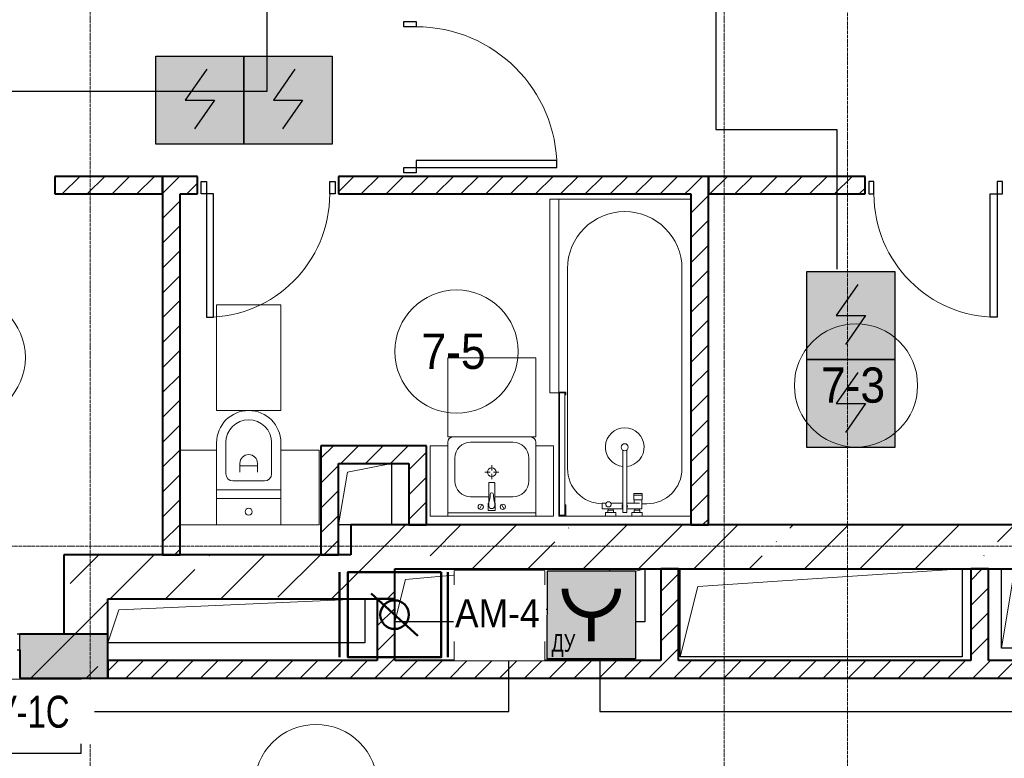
# Model space of a CAD drawing. Header units: millimetres. Extents: x -816133 to 919604, y 87941 to 147341.
# Tile 235 of 256: x 146385 to 151976, y 130627 to 134823. Entities that reach past the tile are written whole.
import ezdxf
from ezdxf.enums import TextEntityAlignment as Align

# ---------------------------------------------------------------- set-up
doc = ezdxf.new("R2010")
doc.units = ezdxf.units.MM
doc.set_wipeout_variables(frame=1)
doc.linetypes.add('ADSK_Линия сетки', pattern=[25, 20, -2.5, 0, -2.5])
doc.linetypes.add('Линия сетки', pattern=[25, 20, -2.5, 0, -2.5])
for name, color, linetype, lineweight in [('_АПС_Оборудование', 1, 'Continuous', 30), ('A-000-M_MASS', 7, 'Continuous', 18), ('A-010-A_ROOM', 7, 'Continuous', 20), ('A-200-M_WALL', 7, 'Continuous', 18), ('A-200-M_WALL_EXT', 7, 'Continuous', 18), ('A-200-M_WALL_INT', 7, 'Continuous', 18), ('A-200-M_WALL_PAT', 7, 'Continuous', 40), ('A-325-M_DOOR', 7, 'Continuous', 18), ('A-700-M_FFE', 7, 'Continuous', 18), ('M-520-M_DRAINAGE_FW', 7, 'Continuous', 18), ('RC-Извещатели_пожарные', 1, 'Continuous', 30), ('Z-030-M_GRID', 7, 'Continuous', 9), ('Графика', 253, 'Continuous', 20), ('СОУЭ', 1, 'Continuous', 30), ('СС-011-ПОЖ-СИГНАЛИЗАЦИЯ', 1, 'Continuous', 30)]:
    doc.layers.add(name, color=color, linetype=linetype, lineweight=lineweight)
for name, color, linetype in [('EI_HATCH_GALV', 7, 'Continuous'), ('АПС', 5, 'Continuous'), ('АПС_Оборудование', 1, 'Continuous')]:
    doc.layers.add(name, color=color, linetype=linetype)
doc.styles.add('Arial', font='arial.ttf', dxfattribs={"width": 0.9, "height": 700})
doc.styles.add('Arial Narrow', font='ARIALN.TTF', dxfattribs={"width": 0.9, "height": 600})
doc.styles.add('Arial_2', font='arial.ttf', dxfattribs={"width": 0.9, "height": 400})

# ---------------------------------------------------------------- blocks, each defined once
blk = doc.blocks.new('13эт')
at = {"layer": 'A-200-M_WALL_PAT', "lineweight": 18}
h = blk.add_hatch(color=9, dxfattribs=at)
h.paths.add_polyline_path([(422195.4, 131082.9), (422195.4, 131332.9), (421695.2, 131332.9), (421695.2, 131082.9)])
h.paths.add_polyline_path([(420595.2, 131082.9), (420595.2, 131332.9), (420395.2, 131332.9), (420395.2, 131082.9)])
at = {"layer": 'A-000-M_MASS', "color": 9}
for p, q in [((423555.4, 132252.9), (423805.4, 132302.9)), ((423505.4, 131952.9), (423555.4, 132252.9)), ((423885.4, 131642.9), (424555.4, 131702.9)), ((425045.4, 131402.9), (425085.4, 131662.9)), ((425085.4, 131662.9), (425245.4, 131702.9)), ((425545.4, 131602.9), (427045.4, 131702.9)), ((423825.4, 131402.9), (423885.4, 131642.9)), ((425445.4, 131202.9), (425545.4, 131602.9)), ((427270.4, 131252.9), (427332.9, 131640.4)), ((422257.9, 131470.4), (423655.4, 131532.9)), ((422195.4, 131282.9), (422257.9, 131470.4))]:
    blk.add_line(p, q, dxfattribs=at)
at = {"layer": 'A-000-M_MASS', "color": 9, "lineweight": 30}
for p, q in [((423805.4, 132302.9), (423805.4, 131952.9)), ((423575.4, 131952.9), (423505.4, 131952.9)), ((424555.4, 131702.9), (424555.4, 131402.9)), ((425045.4, 131402.9), (425045.4, 131702.9)), ((425245.4, 131702.9), (425245.4, 131402.9)), ((425445.4, 131202.9), (425445.4, 131702.9)), ((427045.4, 131702.9), (427045.4, 131202.9)), ((427270.4, 131252.9), (427270.4, 131702.9)), ((423655.4, 131532.9), (423655.4, 131282.9)), ((424555.4, 131402.9), (423825.4, 131402.9)), ((425245.4, 131402.9), (425045.4, 131402.9)), ((423655.4, 131282.9), (422195.4, 131282.9)), ((427045.4, 131202.9), (425445.4, 131202.9)), ((427520.4, 131252.9), (427270.4, 131252.9))]:
    blk.add_line(p, q, dxfattribs=at)
at = {"layer": 'A-010-A_ROOM', "color": 9}
for centre in [(424175.2, 132937.6), (421377.7, 132903.8), (426443.4, 132745.7), (423377.5, 130469.6)]:
    blk.add_circle(centre, 350, dxfattribs=at)
at = {"layer": 'A-200-M_WALL', "color": 9, "lineweight": 40}
for p, q in [((422195.4, 131332.9), (421695.2, 131332.9)), ((422195.4, 131082.9), (422195.4, 131332.9)), ((421695.2, 131242.9), (421695.2, 131082.9)), ((421695.2, 131082.9), (422195.4, 131082.9))]:
    blk.add_line(p, q, dxfattribs=at)
at = {"layer": 'A-200-M_WALL_EXT', "color": 9, "lineweight": 40}
for p, q in [((423825.4, 131952.9), (423575.4, 131952.9)), ((423575.4, 131952.9), (423575.4, 131782.9)), ((428845.4, 131952.9), (423825.4, 131952.9)), ((422195.4, 131782.9), (421945.4, 131782.9)), ((421945.4, 131782.9), (421945.4, 131332.9)), ((423575.4, 131782.9), (422195.4, 131782.9)), ((423825.4, 131702.9), (428845.4, 131702.9)), ((423825.4, 131532.9), (423825.4, 131702.9)), ((422195.4, 131532.9), (423575.4, 131532.9)), ((422195.4, 131082.9), (422195.4, 131532.9)), ((423575.4, 131532.9), (423825.4, 131532.9)), ((421945.4, 131332.9), (421695.2, 131332.9)), ((421695.2, 131242.9), (421695.2, 131082.9)), ((421695.2, 131082.9), (421945.4, 131082.9)), ((421945.4, 131082.9), (422195.4, 131082.9))]:
    blk.add_line(p, q, dxfattribs=at)
at = {"layer": 'A-200-M_WALL_INT', "color": 9, "lineweight": 40}
for p, q in [((422505.4, 133932.9), (421895.4, 133932.9)), ((421895.4, 133932.9), (421895.4, 133832.9)), ((422505.4, 133932.9), (422505.4, 131782.9)), ((422605.4, 133932.9), (422505.4, 133932.9)), ((422505.4, 133832.9), (422505.4, 133932.9)), ((422705.4, 133932.9), (422605.4, 133932.9)), ((422705.4, 133832.9), (422705.4, 133932.9)), ((425505.4, 133932.9), (423505.4, 133932.9)), ((423505.4, 133932.9), (423505.4, 133832.9)), ((425605.4, 133932.9), (425505.4, 133932.9)), ((425605.4, 131952.9), (425605.4, 133932.9)), ((426495.4, 133932.9), (425605.4, 133932.9)), ((425605.4, 133932.9), (425605.4, 133832.9)), ((426495.4, 133832.9), (426495.4, 133932.9)), ((421895.4, 133832.9), (422505.4, 133832.9)), ((422605.4, 131782.9), (422605.4, 133832.9)), ((422605.4, 133832.9), (422705.4, 133832.9)), ((423505.4, 133832.9), (425505.4, 133832.9)), ((425505.4, 133832.9), (425505.4, 131952.9)), ((425605.4, 133832.9), (426495.4, 133832.9)), ((423905.4, 132402.9), (423405.4, 132402.9)), ((423405.4, 132402.9), (423405.4, 132302.9)), ((424005.4, 132402.9), (423905.4, 132402.9)), ((424005.4, 131952.9), (424005.4, 132402.9)), ((423405.4, 132302.9), (423405.4, 131782.9)), ((423505.4, 132302.9), (423905.4, 132302.9)), ((423505.4, 131782.9), (423505.4, 132302.9)), ((423905.4, 132302.9), (423905.4, 131952.9)), ((423905.4, 131952.9), (424005.4, 131952.9)), ((425505.4, 131952.9), (425605.4, 131952.9)), ((422505.4, 131782.9), (422605.4, 131782.9)), ((423405.4, 131782.9), (423505.4, 131782.9)), ((425435.4, 131702.9), (425335.4, 131702.9)), ((425335.4, 131702.9), (425335.4, 131182.9)), ((425435.4, 131182.9), (425435.4, 131702.9)), ((427195.4, 131702.9), (427095.4, 131702.9)), ((427095.4, 131702.9), (427095.4, 131182.9)), ((427195.4, 131182.9), (427195.4, 131702.9)), ((423825.4, 131532.9), (423725.4, 131532.9)), ((423725.4, 131532.9), (423725.4, 131182.9)), ((423825.4, 131182.9), (423825.4, 131532.9)), ((423725.4, 131182.9), (422195.4, 131182.9)), ((422195.4, 131182.9), (422195.4, 131082.9)), ((425335.4, 131182.9), (423825.4, 131182.9)), ((427095.4, 131182.9), (425435.4, 131182.9)), ((428995.4, 131182.9), (427195.4, 131182.9)), ((422195.4, 131082.9), (430495.4, 131082.9))]:
    blk.add_line(p, q, dxfattribs=at)
at = {"layer": 'A-200-M_WALL_PAT', "color": 9, "linetype": 'Continuous', "lineweight": 9}
for p, q in [((421936.7, 133832.9), (422036.7, 133932.9)), ((422078.1, 133832.9), (422178.1, 133932.9)), ((422219.5, 133832.9), (422319.5, 133932.9)), ((422361, 133832.9), (422461, 133932.9)), ((422505.4, 133836), (422602.4, 133932.9)), ((422643.8, 133832.9), (422705.4, 133894.5)), ((423505.4, 133846), (423592.3, 133932.9)), ((423633.8, 133832.9), (423733.8, 133932.9)), ((423775.2, 133832.9), (423875.2, 133932.9)), ((423916.6, 133832.9), (424016.6, 133932.9)), ((424058, 133832.9), (424158, 133932.9)), ((424199.4, 133832.9), (424299.4, 133932.9)), ((424340.9, 133832.9), (424440.9, 133932.9)), ((424482.3, 133832.9), (424582.3, 133932.9)), ((424623.7, 133832.9), (424723.7, 133932.9)), ((424765.1, 133832.9), (424865.1, 133932.9)), ((424906.5, 133832.9), (425006.5, 133932.9)), ((425048, 133832.9), (425148, 133932.9)), ((425189.4, 133832.9), (425289.4, 133932.9)), ((425330.8, 133832.9), (425430.8, 133932.9)), ((425505.4, 133866.1), (425572.2, 133932.9)), ((425613.7, 133832.9), (425713.7, 133932.9)), ((425755.1, 133832.9), (425855.1, 133932.9)), ((425896.5, 133832.9), (425996.5, 133932.9)), ((426037.9, 133832.9), (426137.9, 133932.9)), ((426179.3, 133832.9), (426279.3, 133932.9)), ((426320.8, 133832.9), (426420.8, 133932.9)), ((422502.4, 133832.9), (422505.4, 133836)), ((425472.2, 133832.9), (425505.4, 133866.1)), ((426462.2, 133832.9), (426495.4, 133866.2)), ((422505.4, 133694.5), (422605.4, 133794.5)), ((425505.4, 133724.7), (425605.4, 133824.7)), ((425505.4, 133583.3), (425605.4, 133683.3)), ((422505.4, 133553.1), (422605.4, 133653.1)), ((422505.4, 133411.7), (422605.4, 133511.7)), ((425505.4, 133441.8), (425605.4, 133541.8)), ((425505.4, 133300.4), (425605.4, 133400.4)), ((422505.4, 133270.3), (422605.4, 133370.3)), ((422505.4, 133128.9), (422605.4, 133228.9)), ((425505.4, 133159), (425605.4, 133259)), ((425505.4, 133017.6), (425605.4, 133117.6)), ((422505.4, 132987.4), (422605.4, 133087.4)), ((422505.4, 132846), (422605.4, 132946)), ((425505.4, 132876.2), (425605.4, 132976.2)), ((425505.4, 132734.7), (425605.4, 132834.7)), ((422505.4, 132704.6), (422605.4, 132804.6)), ((422505.4, 132563.2), (422605.4, 132663.2)), ((425505.4, 132593.3), (425605.4, 132693.3)), ((425505.4, 132451.9), (425605.4, 132551.9)), ((422505.4, 132421.7), (422605.4, 132521.7)), ((422505.4, 132280.3), (422605.4, 132380.3)), ((423405.4, 132331.8), (423476.5, 132402.9)), ((423518, 132302.9), (423618, 132402.9)), ((423659.4, 132302.9), (423759.4, 132402.9)), ((423800.8, 132302.9), (423900.8, 132402.9)), ((425505.4, 132310.5), (425605.4, 132410.5)), ((423905.4, 132266.1), (424005.4, 132366.1)), ((423405.4, 132190.4), (423505.4, 132290.4)), ((425505.4, 132169.1), (425605.4, 132269.1)), ((422505.4, 132138.9), (422605.4, 132238.9)), ((423905.4, 132124.7), (424005.4, 132224.7)), ((422505.4, 131997.5), (422605.4, 132097.5)), ((423405.4, 132049), (423505.4, 132149)), ((425505.4, 132027.6), (425605.4, 132127.6)), ((423905.4, 131983.3), (424005.4, 132083.3)), ((423405.4, 131907.5), (423505.4, 132007.5)), ((425572.1, 131952.9), (425605.4, 131986.2)), ((422505.4, 131856.1), (422605.4, 131956.1)), ((423825.4, 131892), (423886.4, 131952.9)), ((424025.5, 131777.7), (424200.7, 131952.9)), ((424265, 131702.9), (424515, 131952.9)), ((424811.3, 131934.9), (424813.6, 131937.3)), ((424893.6, 131702.9), (425143.6, 131952.9)), ((425207.9, 131702.9), (425457.9, 131952.9)), ((425522.2, 131702.9), (425772.2, 131952.9)), ((426068.5, 131934.9), (426086.5, 131952.9)), ((426150.9, 131702.9), (426400.9, 131952.9)), ((426465.2, 131702.9), (426715.2, 131952.9)), ((426779.5, 131702.9), (427029.5, 131952.9)), ((427247.2, 131856.3), (427343.8, 131952.9)), ((423575.4, 131642), (423825.4, 131892)), ((423422.2, 131782.9), (423505.4, 131866.1)), ((424579.3, 131702.9), (424732.7, 131856.3)), ((425989.9, 131856.3), (425992.3, 131858.7)), ((421982.5, 131620.6), (422144.8, 131782.9)), ((422209.2, 131532.9), (422459.2, 131782.9)), ((422573.7, 131782.9), (422605.4, 131814.6)), ((422768.3, 131777.7), (422770.6, 131780.1)), ((422837.8, 131532.9), (423087.8, 131782.9)), ((423161.1, 131542), (423402.1, 131782.9)), ((425836.5, 131702.9), (425911.3, 131777.7)), ((427168.6, 131777.7), (427171, 131780.1)), ((422523.5, 131532.9), (422689.7, 131699.2)), ((425335.4, 131574.8), (425435.4, 131674.8)), ((427095.4, 131637.7), (427160.6, 131702.9)), ((423466.4, 131532.9), (423575.4, 131642)), ((427095.4, 131496.3), (427195.4, 131596.3)), ((423780.7, 131532.9), (423825.4, 131577.6)), ((421945.4, 131269.2), (422195.4, 131519.2)), ((423725.4, 131520.4), (423737.9, 131532.9)), ((425335.4, 131433.4), (425435.4, 131533.4)), ((423725.4, 131379), (423825.4, 131479)), ((427095.4, 131354.9), (427195.4, 131454.9)), ((425335.4, 131291.9), (425435.4, 131391.9)), ((423725.4, 131237.6), (423825.4, 131337.6)), ((421759.2, 131082.9), (421945.4, 131269.2)), ((427095.4, 131213.5), (427195.4, 131313.5)), ((425367.8, 131182.9), (425435.4, 131250.5)), ((422073.5, 131082.9), (422139.6, 131149.1)), ((422195.4, 131121.8), (422256.5, 131182.9)), ((422298, 131082.9), (422398, 131182.9)), ((422439.4, 131082.9), (422539.4, 131182.9)), ((422580.8, 131082.9), (422680.8, 131182.9)), ((422722.2, 131082.9), (422822.2, 131182.9)), ((422863.7, 131082.9), (422963.7, 131182.9)), ((423005.1, 131082.9), (423105.1, 131182.9)), ((423146.5, 131082.9), (423246.5, 131182.9)), ((423287.9, 131082.9), (423387.9, 131182.9)), ((423429.3, 131082.9), (423529.3, 131182.9)), ((423570.8, 131082.9), (423670.8, 131182.9)), ((423712.2, 131082.9), (423812.2, 131182.9)), ((423812.2, 131182.9), (423825.4, 131196.2)), ((423853.6, 131082.9), (423953.6, 131182.9)), ((423995, 131082.9), (424095, 131182.9)), ((424136.4, 131082.9), (424236.4, 131182.9)), ((424277.9, 131082.9), (424377.9, 131182.9)), ((424419.3, 131082.9), (424519.3, 131182.9)), ((424560.7, 131082.9), (424660.7, 131182.9)), ((424702.1, 131082.9), (424802.1, 131182.9)), ((424843.6, 131082.9), (424943.6, 131182.9)), ((424985, 131082.9), (425085, 131182.9)), ((425126.4, 131082.9), (425226.4, 131182.9)), ((425267.8, 131082.9), (425367.8, 131182.9)), ((425409.2, 131082.9), (425509.2, 131182.9)), ((425550.7, 131082.9), (425650.7, 131182.9)), ((425692.1, 131082.9), (425792.1, 131182.9)), ((425833.5, 131082.9), (425933.5, 131182.9)), ((425974.9, 131082.9), (426074.9, 131182.9)), ((426116.3, 131082.9), (426216.3, 131182.9)), ((426257.8, 131082.9), (426357.8, 131182.9)), ((426399.2, 131082.9), (426499.2, 131182.9)), ((426540.6, 131082.9), (426640.6, 131182.9)), ((426682, 131082.9), (426782, 131182.9)), ((426823.4, 131082.9), (426923.4, 131182.9)), ((426964.9, 131082.9), (427064.9, 131182.9)), ((427106.3, 131082.9), (427206.3, 131182.9)), ((427247.7, 131082.9), (427347.7, 131182.9))]:
    blk.add_line(p, q, dxfattribs=at)
at = {"layer": 'A-325-M_DOOR', "color": 9, "lineweight": 30}
for p, q in [((423875.4, 134812.9), (423945.4, 134812.9)), ((423875.4, 134782.9), (423875.4, 134812.9)), ((423945.4, 134782.9), (423875.4, 134782.9)), ((423945.4, 134812.9), (423945.4, 134782.9)), ((424745.4, 134022.9), (423945.4, 134022.9)), ((423945.4, 134022.9), (423945.4, 133982.9)), ((424745.4, 133982.9), (424745.4, 134022.9)), ((423875.4, 133982.9), (423945.4, 133982.9)), ((423875.4, 133952.9), (423875.4, 133982.9)), ((423945.4, 133952.9), (423875.4, 133952.9)), ((423945.4, 133982.9), (424745.4, 133982.9)), ((423945.4, 133982.9), (424745.4, 133982.9)), ((423945.4, 133982.9), (423945.4, 133952.9)), ((422725.4, 133902.9), (422755.4, 133902.9)), ((422725.4, 133832.9), (422725.4, 133902.9)), ((422755.4, 133902.9), (422755.4, 133832.9)), ((423455.4, 133832.9), (423455.4, 133902.9)), ((423455.4, 133902.9), (423485.4, 133902.9)), ((423485.4, 133902.9), (423485.4, 133832.9)), ((426545.4, 133902.9), (426515.4, 133902.9)), ((426515.4, 133902.9), (426515.4, 133832.9)), ((426545.4, 133832.9), (426545.4, 133902.9)), ((427275.4, 133902.9), (427245.4, 133902.9)), ((427245.4, 133902.9), (427245.4, 133832.9)), ((427275.4, 133832.9), (427275.4, 133902.9)), ((422755.4, 133832.9), (422725.4, 133832.9)), ((422755.4, 133832.9), (422755.4, 133132.9)), ((422795.4, 133832.9), (422755.4, 133832.9)), ((422755.4, 133832.9), (422755.4, 133132.9)), ((422795.4, 133132.9), (422795.4, 133832.9)), ((423485.4, 133832.9), (423455.4, 133832.9)), ((426515.4, 133832.9), (426545.4, 133832.9)), ((427205.4, 133832.9), (427245.4, 133832.9)), ((427205.4, 133132.9), (427205.4, 133832.9)), ((427245.4, 133832.9), (427245.4, 133132.9)), ((427245.4, 133832.9), (427245.4, 133132.9)), ((427245.4, 133832.9), (427275.4, 133832.9)), ((422755.4, 133132.9), (422795.4, 133132.9)), ((427245.4, 133132.9), (427205.4, 133132.9)), ((421695.2, 131332.9), (421680.2, 131332.9)), ((421695.2, 131242.9), (421695.2, 131332.9)), ((421680.2, 131242.9), (421695.2, 131242.9))]:
    blk.add_line(p, q, dxfattribs=at)
at = {"layer": 'A-325-M_DOOR', "color": 9, "lineweight": 9}
for centre, radius, start, end in [((423945.4, 133982.9), 800, 0, 90), ((422755.4, 133832.9), 700, 270, 0), ((427245.4, 133832.9), 700, 180, 270)]:
    blk.add_arc(centre, radius, start, end, dxfattribs=at)
at = {"layer": 'A-700-M_FFE', "color": 9, "lineweight": 9}
for p, q in [((424755.4, 133802.9), (424705.4, 133802.9)), ((424705.4, 133802.9), (424705.4, 132702.9)), ((424755.4, 132707.8), (424755.4, 133802.9)), ((423177.9, 133202.9), (422812.9, 133202.9)), ((422812.9, 133202.9), (422812.9, 132602.9)), ((423177.9, 132602.9), (423177.9, 133202.9)), ((424625.4, 132902.7), (424125.4, 132902.7)), ((424125.4, 132902.7), (424125.4, 132452.7)), ((424625.4, 132452.7), (424625.4, 132902.7)), ((424705.4, 132702.9), (424755.3, 132702.9)), ((422812.9, 132602.9), (423177.9, 132602.9)), ((424125.4, 132452.7), (424625.4, 132452.7)), ((422812.9, 132377.9), (422605.4, 132377.9)), ((423395.4, 132377.9), (423177.9, 132377.9)), ((423395.4, 131952.9), (423395.4, 132377.9)), ((424125.4, 132402.7), (424025.4, 132402.7)), ((424025.4, 132402.7), (424025.4, 132002.7)), ((424125.4, 132002.7), (424125.4, 132402.7)), ((424725.4, 132402.7), (424625.4, 132402.7)), ((424625.4, 132402.7), (424625.4, 132002.7)), ((424725.4, 132002.7), (424725.4, 132402.7)), ((424025.4, 132002.7), (424125.4, 132002.7)), ((424625.4, 132002.7), (424725.4, 132002.7)), ((422605.4, 131952.9), (422812.9, 131952.9)), ((423177.9, 131952.9), (423395.4, 131952.9))]:
    blk.add_line(p, q, dxfattribs=at)
at = {"layer": 'M-520-M_DRAINAGE_FW', "color": 9}
for p, q in [((425505.4, 133802.9), (424755.4, 133802.9)), ((424805.4, 132272.9), (424805.4, 133407.9)), ((425455.4, 133407.9), (425455.4, 132272.9)), ((424795.4, 132707.9), (424755.3, 132707.9)), ((424755.3, 132707.9), (424755.3, 132692.9)), ((424755.3, 132692.9), (424760.3, 132692.9)), ((424755.4, 132692.9), (424755.4, 132017.9)), ((424760.3, 132692.9), (424760.3, 132702.9)), ((424760.3, 132702.9), (424790.4, 132702.9)), ((424760.3, 132702.9), (424760.3, 132007.9)), ((424790.4, 132702.9), (424760.3, 132702.9)), ((424790.4, 132702.9), (424790.4, 132692.9)), ((424790.4, 132007.9), (424790.4, 132702.9)), ((424790.4, 132692.9), (424795.4, 132692.9)), ((424795.4, 132692.9), (424795.4, 132707.9)), ((422812.9, 132152.9), (422812.9, 132420.4)), ((422865.4, 132420.4), (422865.4, 132242.9)), ((423125.4, 132242.9), (423125.4, 132420.4)), ((423177.9, 132420.4), (423177.9, 132152.9)), ((424125.4, 132402.7), (424125.4, 132422.7)), ((424255.4, 132422.7), (424495.4, 132422.7)), ((424625.4, 132422.7), (424625.4, 132402.7)), ((425119.1, 132378), (425119.1, 132022.9)), ((425141.7, 132022.9), (425141.7, 132378)), ((424165.4, 132202.7), (424165.4, 132332.7)), ((424585.4, 132332.7), (424585.4, 132202.7)), ((422945.4, 132302.9), (422945.4, 132252.9)), ((422945.4, 132287.9), (423045.4, 132287.9)), ((423045.4, 132252.9), (423045.4, 132302.9)), ((424375.4, 132292.7), (424375.4, 132262.7)), ((424365.4, 132252.7), (424335.4, 132252.7)), ((424375.4, 132212.7), (424375.4, 132242.7)), ((424415.4, 132252.7), (424385.4, 132252.7)), ((422905.4, 132202.9), (423085.4, 132202.9)), ((424358.4, 132075.8), (424358.4, 132190.6)), ((424361.4, 132193.6), (424389.4, 132193.6)), ((424392.4, 132190.6), (424392.4, 132075.8)), ((423177.9, 132152.9), (422812.9, 132152.9)), ((422812.9, 132102.9), (422812.9, 132152.9)), ((422812.9, 132152.9), (423177.9, 132152.9)), ((422812.9, 132102.9), (423177.9, 132102.9)), ((422812.9, 131952.9), (422812.9, 132102.9)), ((423177.9, 132102.9), (422812.9, 132102.9)), ((423177.9, 132152.9), (423177.9, 132102.9)), ((423177.9, 132102.9), (423177.9, 131952.9)), ((424358.4, 132112.7), (424255.4, 132112.7)), ((424495.4, 132112.7), (424392.4, 132112.7)), ((425181.5, 132132), (425181.5, 132123)), ((425228.5, 132132), (425181.5, 132132)), ((425181.5, 132123), (425181.5, 132095.4)), ((425228.5, 132123), (425181.5, 132123)), ((425181.5, 132123), (425228.5, 132123)), ((425228.5, 132123), (425228.5, 132132)), ((425228.5, 132095.4), (425228.5, 132123)), ((424305.7, 132042.5), (424319.8, 132069.1)), ((424355.4, 132075.8), (424358.4, 132075.8)), ((424355.4, 132035.8), (424355.4, 132075.8)), ((424358.4, 132062.7), (424358.4, 132075.8)), ((424392.4, 132075.8), (424392.4, 132062.7)), ((424392.4, 132075.8), (424395.4, 132075.8)), ((424395.4, 132075.8), (424395.4, 132035.8)), ((424445.1, 132042.5), (424431, 132069.1)), ((424795.4, 132067.9), (424790.4, 132067.9)), ((424790.4, 132067.9), (424790.4, 132007.9)), ((424795.4, 132002.9), (424795.4, 132067.9)), ((425024.7, 132076.7), (425001.3, 132076.7)), ((425001.3, 132076.7), (425001.3, 132045)), ((425001.3, 132045), (425119.1, 132045)), ((425064, 132045), (425037.1, 132045)), ((425037.1, 132045), (425037.1, 132036.9)), ((425119.1, 132076.7), (425051.7, 132076.7)), ((425064, 132036.9), (425064, 132045)), ((425213.7, 132076.7), (425141.7, 132076.7)), ((425141.7, 132045), (425213.7, 132045)), ((425181.5, 132095.4), (425228.5, 132095.4)), ((425183.8, 132095.4), (425183.8, 132076.7)), ((425226.6, 132095.4), (425183.8, 132095.4)), ((425186.8, 132045), (425186.8, 132036.9)), ((425213.7, 132045), (425186.8, 132045)), ((425213.7, 132045), (425226.6, 132045)), ((425213.7, 132036.9), (425213.7, 132045)), ((425226.6, 132045), (425226.6, 132095.4)), ((425255.4, 132072.9), (425226.6, 132072.9)), ((424125.4, 132022.7), (424625.4, 132022.7)), ((424625.4, 132002.7), (424125.4, 132002.7)), ((424395.4, 132035.8), (424355.4, 132035.8)), ((424760.3, 132017.9), (424755.4, 132017.9)), ((424755.4, 132017.9), (424755.4, 132002.9)), ((424755.4, 132002.9), (424795.4, 132002.9)), ((424760.3, 132007.9), (424760.3, 132017.9)), ((424790.4, 132007.9), (424760.3, 132007.9)), ((424760.3, 132007.9), (424790.4, 132007.9)), ((424795.4, 132002.9), (425020.6, 132002.9)), ((425080.4, 132022.9), (425020.6, 132022.9)), ((425020.6, 132022.9), (425020.6, 132002.9)), ((425020.6, 132002.9), (425080.4, 132002.9)), ((425066.4, 132036.9), (425034.4, 132036.9)), ((425034.4, 132036.9), (425034.4, 132022.9)), ((425034.4, 132022.9), (425066.4, 132022.9)), ((425037.1, 132036.9), (425064, 132036.9)), ((425066.4, 132022.9), (425066.4, 132036.9)), ((425080.4, 132002.9), (425080.4, 132022.9)), ((425080.4, 132002.9), (425170.4, 132002.9)), ((425119.1, 132022.9), (425141.7, 132022.9)), ((425170.4, 132022.9), (425170.4, 132002.9)), ((425230.2, 132022.9), (425170.4, 132022.9)), ((425170.4, 132002.9), (425230.2, 132002.9)), ((425184.4, 132036.9), (425184.4, 132022.9)), ((425216.4, 132036.9), (425184.4, 132036.9)), ((425184.4, 132022.9), (425216.4, 132022.9)), ((425186.8, 132036.9), (425213.7, 132036.9)), ((425216.4, 132022.9), (425216.4, 132036.9)), ((425230.2, 132002.9), (425230.2, 132022.9)), ((425230.2, 132002.9), (425505.4, 132002.9)), ((423177.9, 131952.9), (422812.9, 131952.9))]:
    blk.add_line(p, q, dxfattribs=at)
for centre, radius, start, end in [((425130.4, 133407.9), 325, 0, 180), ((422995.4, 132420.4), 182.5, 0, 180), ((422995.4, 132420.4), 130, 0, 180), ((425130.4, 132394.5), 110, 275.916, 264.084), ((424155.4, 132422.7), 30, 90, 180), ((424595.4, 132422.7), 30, 0, 90), ((424255.4, 132332.7), 90, 90, 180), ((424495.4, 132332.7), 90, 0, 90), ((425130.4, 132394.5), 20, 0, 180), ((425130.4, 132394.5), 20, 180, 0), ((425130.4, 132394.5), 20, 235.4667, 304.5333), ((422995.4, 132302.9), 50, 0, 180), ((424375.4, 132252.7), 25, 0, 180), ((425005.4, 132272.9), 200, 180, 268.8143), ((425255.4, 132272.9), 200, 270, 0), ((422905.4, 132242.9), 40, 180, 270), ((423085.4, 132242.9), 40, 270, 0), ((424375.4, 132252.7), 25, 180, 0), ((424255.4, 132202.7), 90, 180, 270), ((424361.4, 132190.6), 3, 90, 180), ((424361.4, 132190.6), 3, 105, 165), ((424389.4, 132190.6), 3, 0, 90), ((424389.4, 132190.6), 3, 15, 75), ((424495.4, 132202.7), 90, 270, 0), ((424157.8, 132132.6), 208.5, 344.1823, 358.4054), ((424375.4, 132126.8), 9.19, 0, 180), ((424593, 132132.6), 208.5, 181.5946, 195.8177), ((422995.4, 132027.9), 20, 0, 180), ((424312.7, 132055.8), 15, 0, 180), ((424312.7, 132055.8), 15, 180, 0), ((424375.4, 132062.7), 17, 180, 0), ((424438.1, 132055.8), 15, 0, 180), ((424438.1, 132055.8), 15, 180, 0), ((425038.2, 132070.1), 15, 0, 180), ((425038.2, 132070.1), 15, 154.0483, 25.9517), ((425038.2, 132070.1), 15, 180, 0), ((425130.4, 132059), 15.5, 137.0093, 222.9907), ((425130.4, 132059), 15.5, 317.0093, 42.9907), ((422995.4, 132027.9), 20, 180, 0)]:
    blk.add_arc(centre, radius, start, end, dxfattribs=at)
at = {"layer": 'Z-030-M_GRID', "color": 9, "linetype": 'Линия сетки'}
for p, q in [((422095.4, 117558.7), (422095.4, 138582.9)), ((425695.4, 117558.7), (425695.4, 138582.9)), ((426395.4, 118828.7), (426395.4, 138582.9))]:
    blk.add_line(p, q, dxfattribs=at)
at = {"layer": 'Z-030-M_GRID', "color": 9, "linetype": 'ADSK_Линия сетки'}
blk.add_line((443695.4, 131832.9), (399384.3, 131832.9), dxfattribs=at)
at = {"layer": 'A-010-A_ROOM', "color": 9, "style": 'Arial_2', "width": 0.9}
for s, p in [('7-5', (423976.8, 132839.4)), ('7-3', (426245, 132647.4))]:
    blk.add_text(s, height=200, dxfattribs=at).set_placement(p)
blk = doc.blocks.new('ам4')
at = {"layer": '_АПС_Оборудование', "lineweight": 40, "ltscale": 100}
blk.add_lwpolyline([(445834.7, -194247.6), (445326.6, -194247.6), (445326.6, -193739.5), (445834.7, -193739.5)], close=True, dxfattribs=at)
blk.add_wipeout([(445326.6, -193739.5), (445834.7, -193739.5), (445834.7, -194247.6), (445326.6, -194247.6)]).dxf.layer = 'АПС_Оборудование'
at = {"layer": '_АПС_Оборудование', "ltscale": 100, "insert": (445582.8, -193981), "char_height": 160, "attachment_point": 5, "style": 'Arial', "bg_fill": 2}
blk.add_mtext_dynamic_manual_height_columns('\\pxi-0.17961;АМ-4', width=362.997, gutter_width=174693.8, heights=[0], dxfattribs=at)
blk = doc.blocks.new('_МДУ')
at = {"color": 1}
blk.add_wipeout([(-350, 175), (350, 175), (350, -175), (-350, -175)], dxfattribs=at)
at = {"layer": 'АПС', "color": 1, "lineweight": 30, "ltscale": 200}
blk.add_lwpolyline([(350, 175), (-350, 175), (-350, -175), (350, -175)], close=True, dxfattribs=at)
at = {"layer": 'АПС', "color": 0, "lineweight": 30, "ltscale": 200, "insert": (3.3, -0.1), "char_height": 150.98, "width": 668.294, "attachment_point": 5, "style": 'Arial Narrow', "bg_fill": 2}
blk.add_mtext('МДУ-1С', dxfattribs=at)
blk = doc.blocks.new('ИП 212-64 прот.R3')
at = {"layer": 'EI_HATCH_GALV', "lineweight": 30, "true_color": 0xffffff}
h = blk.add_hatch(color=7, dxfattribs=at)
h.dxf.hatch_style = 1
h.paths.add_polyline_path([(-2.5, 2.5), (2.5, 2.5), (2.5, -2.5), (-2.5, -2.5)])
at = {"color": 1, "linetype": 'ByBlock', "lineweight": -2}
for p, q in [((0.397, 1.766), (-0.83, 0)), ((-0.83, 0), (0.829, 0)), ((0.829, 0), (-0.306, -1.637))]:
    blk.add_line(p, q, dxfattribs=at)
at = {"color": 1, "linetype": 'ByBlock', "lineweight": -2, "ltscale": 0.1}
blk.add_lwpolyline([(-2.5, 2.5), (2.5, 2.5), (2.5, -2.5), (-2.5, -2.5)], close=True, dxfattribs=at)
blk = doc.blocks.new('УДП')
at = {"color": 30}
blk.add_wipeout([(324222.7, -148669), (324222.3, -149169), (323722.3, -149168.6), (323722.7, -148668.6)], dxfattribs=at).dxf.layer = 'RC-Извещатели_пожарные'
blk.add_wipeout([(323722.3, -149168.6), (323722.7, -148668.6), (324222.7, -148669), (324222.3, -149169)], dxfattribs=at).dxf.layer = 'RC-Извещатели_пожарные'
at = {"layer": 'EI_HATCH_GALV', "lineweight": 30, "true_color": 0xffffff}
h = blk.add_hatch(color=7, dxfattribs=at)
h.dxf.hatch_style = 1
h.paths.add_polyline_path([(324222.7, -148669), (324222.3, -149169), (323722.3, -149168.6), (323722.7, -148668.6)])
at = {"layer": 'RC-Извещатели_пожарные', "color": 30, "ltscale": 30}
blk.add_lwpolyline([(324222.7, -148669), (324222.3, -149169), (323722.3, -149168.6), (323722.7, -148668.6)], close=True, dxfattribs=at)
at = {"layer": 'RC-Извещатели_пожарные', "color": 30, "ltscale": 30, "const_width": 37.5}
blk.add_lwpolyline([(323822.6, -148768.7, 1), (324122.6, -148768.9, 1)], format="xyb", dxfattribs=at)
blk.add_lwpolyline([(323972.5, -148918.8), (323972.3, -149068.8)], dxfattribs=at)
at = {"color": 30, "lineweight": 30, "style": 'Arial Narrow', "width": 0.9}
blk.add_text('ДУ', height=100, dxfattribs=at).set_placement((323813.7, -149078), align=Align.MIDDLE_CENTER)
blk = doc.blocks.new('ДЗ')
at = {"layer": 'Графика', "color": 1, "lineweight": 50}
for p, q in [((304243.3, -36529.7), (304243.3, -37012.7)), ((304858.6, -36529.7), (304858.6, -37012.7)), ((304423.1, -36650.5), (304688.1, -36892))]:
    blk.add_line(p, q, dxfattribs=at)
blk.add_lwpolyline([(304820.6, -36529.7), (304820.6, -37012.7), (304290.6, -37012.7), (304290.6, -36529.7)], close=True, dxfattribs=at)
blk.add_circle((304555.6, -36771.2), 81.3, dxfattribs=at)

msp = doc.modelspace()

# ---------------------------------------------------------------- linework, layer by layer
at = {"layer": 'СС-011-ПОЖ-СИГНАЛИЗАЦИЯ', "ltscale": 100}
msp.add_lwpolyline([(145512.4, 131110.9), (145512.4, 132411.5), (146072.7, 132411.5), (146072.7, 134416.6), (147789.9, 134416.6), (147789.9, 136403.6), (146976.5, 136403.6), (146976.5, 136945.5), (150338.5, 136945.5), (150338.5, 134199.8), (151025.4, 134199.8), (151025.4, 133405)], dxfattribs=at)
at = {"layer": 'СС-011-ПОЖ-СИГНАЛИЗАЦИЯ'}
msp.add_lwpolyline([(145616.8, 130892.5), (149162.8, 130892.5), (149162.8, 131474), (149678.5, 131474), (149678.5, 130892.6), (154931.2, 130892.6), (154931.2, 130364.4), (156116.8, 130364.4), (156116.8, 130879.2), (160318.8, 130879.2), (160591.9, 131357.3)], dxfattribs=at)

# ---------------------------------------------------------------- block references
at = {"layer": 'СОУЭ', "color": 6, "xscale": 100, "yscale": 100, "zscale": 100}
for p in [(147408.7, 134365.9), (147908.7, 134365.9), (151104, 133142.5), (151104, 132642.5)]:
    msp.add_blockref('ИП 212-64 прот.R3', p, dxfattribs=at)
at = {"layer": 'СС-011-ПОЖ-СИГНАЛИЗАЦИЯ', "color": 9, "lineweight": 30}
msp.add_blockref('13эт', (-275309.7, 0), dxfattribs=at)

# ---------------------------------------------------------------- next in the draw order: block references
at = {"layer": '_АПС_Оборудование', "color": 0, "lineweight": 30, "xscale": 1.2, "yscale": 1.2, "zscale": 1.2}
msp.add_blockref('_МДУ', (146313.9, 130866), dxfattribs=at)
at = {"layer": 'СС-011-ПОЖ-СИГНАЛИЗАЦИЯ', "lineweight": 30}
msp.add_blockref('ам4', (-296471.2, 325432.3), dxfattribs=at)

# ---------------------------------------------------------------- next in the draw order: block references
at = {"layer": 'RC-Извещатели_пожарные', "lineweight": 30}
msp.add_blockref('ДЗ', (-156041.8, 168214.5), dxfattribs=at)
at = {"layer": 'СС-011-ПОЖ-СИГНАЛИЗАЦИЯ', "lineweight": 30}
msp.add_blockref('УДП', (-174341.4, 280360.6), dxfattribs=at)

doc.saveas('drawing.dxf')
